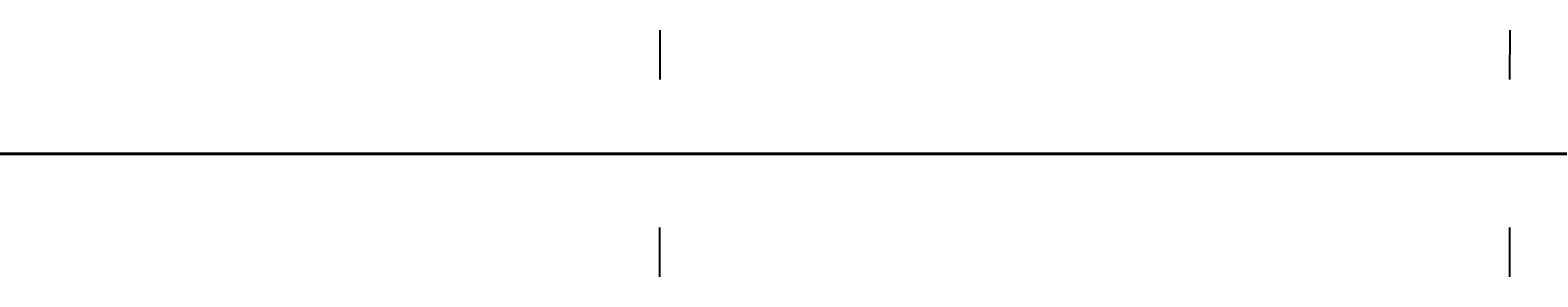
# Model space of a CAD drawing. Header units: millimetres. Extents: x -12354389001 to 271431, y -126469 to 48347.
# Tile 35 of 79: x -12340135701 to -12339112752, y -126043 to 41200. Entities that reach past the tile are written whole.
import ezdxf
from ezdxf.enums import TextEntityAlignment as Align

# ---------------------------------------------------------------- set-up
doc = ezdxf.new("R2010")
doc.units = ezdxf.units.MM
for name, pattern in [('1', [0]), ('4', [5, 3, -2]), ('BGS', [10, 0, 10])]:
    doc.linetypes.add(name, pattern=pattern)
doc.layers.get('0').update_dxf_attribs({"lineweight": 9})
doc.layers.add('00 opisy', color=7, linetype='Continuous', lineweight=25)
doc.layers.add('EBUPP', color=7, linetype='1', lineweight=30)
for name, color, linetype in [('EADOD', 7, 'Continuous'), ('EADTD', 7, 'Continuous'), ('EBUOA', 7, 'Continuous'), ('EBUPO', 5, '4'), ('EDZPD', 3, '1'), ('EDZTD', 3, 'Continuous'), ('EKLTK', 3, 'Continuous'), ('SDROK', 7, 'Continuous'), ('SDRPK', 7, '1'), ('SZNPM', 7, 'Continuous'), ('SZOPO', 7, 'BGS'), ('SZZPZ', 102, 'Continuous'), ('UCCOO', 6, 'Continuous'), ('UCCPOR', 6, '1'), ('UCCTO', 6, 'Continuous'), ('UEEOO', 1, 'Continuous'), ('UEEPA', 1, '1'), ('UEEPON', 1, '1'), ('UEETO', 1, 'Continuous'), ('UGGPOR', 2, '1'), ('UKKOA', 7, 'Continuous'), ('UKKOO', 1, 'Continuous'), ('UKKPA', 1, '1'), ('UKKPB', 1, '1'), ('UKKTO', 1, 'Continuous'), ('UTTPO', 1, '1'), ('UTTTO', 2, 'Continuous'), ('UWWOO', 5, 'Continuous'), ('UWWPO', 5, '4'), ('UWWTO', 5, 'Continuous'), ('WUKOS', 7, 'Continuous'), ('WUKPS', 7, '1'), ('ZAKRES', 2, '1')]:
    doc.layers.add(name, color=color, linetype=linetype)
doc.styles.get("Standard").update_dxf_attribs({"font": 'arial.ttf'})

# ---------------------------------------------------------------- blocks, each defined once
blk = doc.blocks.new('GRO')
blk.add_circle((0, 0), 0.09)
blk = doc.blocks.new('BUJ')
blk.add_circle((0, 0), 0.35)
blk = doc.blocks.new('OSM')
blk.add_line((0, 0.5), (0, 1.1667))
blk.add_circle((0, 0), 0.5)
blk = doc.blocks.new('DLI')
blk.add_circle((0, 0), 0.09)
for centre, start, end in [((0, 0.750093), 30.14144, 149.85856), ((-0.713298, 0.231779), 102.145781, 221.858708), ((0.713298, 0.231779), 318.141292, 77.854219), ((-0.440797, -0.606751), 174.149498, 293.852913), ((0.440797, -0.606751), 246.147087, 5.850502)]:
    blk.add_arc(centre, 0.75, start, end)
blk = doc.blocks.new('TRA')
for p, q in [((-5.5, 2.7539), (-5.5, 1.7539)), ((-4.5, 2.7539), (-4.5, 1.7539)), ((4.5, 2.7539), (4.5, 1.7539)), ((5.5, 2.7539), (5.5, 1.7539)), ((-0.5, -2.2461), (-0.5, -3.2461)), ((0.5, -2.2461), (0.5, -3.2461))]:
    blk.add_line(p, q)
blk = doc.blocks.new('PNN')
for p, q in [((5.2, 0), (4.0686, 1.1314)), ((1.2, 0), (9.2, 0)), ((5.2, 0), (4.0686, -1.1314))]:
    blk.add_line(p, q)
blk = doc.blocks.new('SLS')
blk.add_circle((0, 0), 0.35)
blk = doc.blocks.new('LAT')
for p, q in [((0, 1.2), (0, 2)), ((-2, 0), (-1.2, 0)), ((1.2, 0), (2, 0)), ((0, -1.2), (0, -2))]:
    blk.add_line(p, q)
blk = doc.blocks.new('KRA')
for p, q in [((-0.75, -0.3571), (-0.75, 0.3571)), ((-0.75, 0.3571), (0.75, 0.3571)), ((-0.25, -0.3571), (-0.25, 0.3571)), ((0.25, -0.3571), (0.25, 0.3571)), ((0.75, 0.3571), (0.75, -0.3571)), ((0.75, -0.3571), (-0.75, -0.3571))]:
    blk.add_line(p, q)
blk = doc.blocks.new('WLZ')
blk.add_circle((0, 0), 0.4)
blk = doc.blocks.new('WSP')
blk.add_circle((0, 0), 0.09)
blk = doc.blocks.new('Wrocławska 82')
at = {"layer": 'EBUPO', "linetype": '1'}
for p, q in [((-295307.5, 34139.35), (-295257.02, 34120.79)), ((-295261.17, 34109.52), (-295311.65, 34128.08)), ((-295285.42, 33861.7), (-295271.82, 33857.35)), ((-295285.67, 33861.45), (-295286.28, 33859.4)), ((-295272.56, 33855.01), (-295286.28, 33859.4)), ((-295289.15, 33852.36), (-295289.58, 33850.6))]:
    blk.add_line(p, q, dxfattribs=at)
at = {"layer": 'EBUPP', "linetype": '1'}
for p, q in [((-295268.41, 34087.31), (-295289, 34030.66)), ((-295289, 34030.66), (-295272.81, 34024.77))]:
    blk.add_line(p, q, dxfattribs=at)
at = {"layer": 'EDZPD', "linetype": '1'}
for p, q in [((-295363.48, 34169.37), (-295276.38, 34146.68)), ((-295287.46, 34149.64), (-295276.38, 34146.68)), ((-295320.81, 34148.93), (-295289.12, 34140.05)), ((-295265.87, 34133.44), (-295289.12, 34140.05)), ((-295314.28, 33684.14), (-295293.78, 33674.99)), ((-295293.78, 33674.99), (-295271.31, 33664.66)), ((-295308.41, 33669.86), (-295288.57, 33661.44)), ((-295288.57, 33661.44), (-295273.24, 33656.26))]:
    blk.add_line(p, q, dxfattribs=at)
at = {"layer": 'SDRPK', "linetype": '1'}
for p, q in [((-295307.62, 34169.22), (-295284.69, 34163.99)), ((-295284.69, 34163.99), (-295279.09, 34162.64)), ((-295304.38, 34163.28), (-295283.92, 34157.96)), ((-295279.09, 34162.64), (-295269.44, 34150.11)), ((-295323.18, 34159.92), (-295285.38, 34149.45)), ((-295328.2, 34158.64), (-295289.81, 34148.57)), ((-295283.92, 34157.96), (-295277.1, 34145.14)), ((-295298.21, 34144.67), (-295324.22, 34151.49)), ((-295285.38, 34149.45), (-295283.85, 34146.96)), ((-295289.81, 34148.57), (-295257.88, 34139.95)), ((-295278.25, 34139.6), (-295298.21, 34144.67)), ((-295302.72, 34136.79), (-295301.72, 34139.49)), ((-295301.72, 34139.49), (-295301, 34139.23)), ((-295233.89, 34127.44), (-295278.25, 34139.6)), ((-295301, 34139.23), (-295301.99, 34136.53)), ((-295297.04, 34134.69), (-295296.05, 34137.39)), ((-295296.05, 34137.39), (-295295.33, 34137.13)), ((-295295.33, 34137.13), (-295296.32, 34134.42)), ((-295291.37, 34132.6), (-295290.38, 34135.3)), ((-295290.38, 34135.3), (-295289.65, 34135.04)), ((-295289.65, 34135.04), (-295290.64, 34132.33)), ((-295296.32, 34134.42), (-295297.04, 34134.69)), ((-295285.84, 34130.57), (-295284.84, 34133.28)), ((-295284.84, 34133.28), (-295284.12, 34133.01)), ((-295284.12, 34133.01), (-295285.11, 34130.31)), ((-295290.64, 34132.33), (-295291.37, 34132.6)), ((-295280.11, 34128.5), (-295279.12, 34131.2)), ((-295279.12, 34131.2), (-295278.4, 34130.94)), ((-295278.4, 34130.94), (-295279.39, 34128.23)), ((-295285.11, 34130.31), (-295285.84, 34130.57)), ((-295279.39, 34128.23), (-295280.11, 34128.5)), ((-295301.65, 34122.11), (-295300.66, 34124.82)), ((-295300.66, 34124.82), (-295299.93, 34124.55)), ((-295299.93, 34124.55), (-295300.92, 34121.85)), ((-295296.1, 34120.09), (-295295.11, 34122.79)), ((-295295.11, 34122.79), (-295294.39, 34122.53)), ((-295294.39, 34122.53), (-295295.38, 34119.82)), ((-295300.92, 34121.85), (-295301.65, 34122.11)), ((-295290.55, 34118), (-295289.56, 34120.7)), ((-295289.56, 34120.7), (-295288.84, 34120.44)), ((-295288.84, 34120.44), (-295289.83, 34117.74)), ((-295295.38, 34119.82), (-295296.1, 34120.09)), ((-295284.79, 34115.86), (-295283.8, 34118.56)), ((-295283.8, 34118.56), (-295283.07, 34118.3)), ((-295283.07, 34118.3), (-295284.06, 34115.59)), ((-295289.83, 34117.74), (-295290.55, 34118)), ((-295279.2, 34113.81), (-295278.21, 34116.51)), ((-295278.21, 34116.51), (-295277.49, 34116.25)), ((-295277.49, 34116.25), (-295278.48, 34113.55)), ((-295284.06, 34115.59), (-295284.79, 34115.86)), ((-295278.48, 34113.55), (-295279.2, 34113.81)), ((-295302.21, 34110.14), (-295300.94, 34112.83)), ((-295300.94, 34112.83), (-295294.49, 34109.94)), ((-295294.49, 34109.94), (-295289.41, 34108.35)), ((-295293.59, 34106.59), (-295292.96, 34109.46)), ((-295311.46, 34107.94), (-295299.85, 34102.2)), ((-295285.94, 34104.19), (-295293.59, 34106.59)), ((-295285.94, 34104.19), (-295278.63, 34100.9)), ((-295299.85, 34102.2), (-295296.91, 34100.76)), ((-295278.63, 34100.9), (-295274.29, 34099.25)), ((-295298.03, 34099.44), (-295296.91, 34100.76)), ((-295298.03, 34099.44), (-295319.67, 34040.75)), ((-295286.39, 34095.03), (-295298.03, 34099.44)), ((-295286.39, 34095.03), (-295271.64, 34089.44)), ((-295271.64, 34089.44), (-295292.81, 34032.06)), ((-295292.81, 34032.06), (-295289, 34030.66)), ((-295289.45, 34029.45), (-295289, 34030.66)), ((-295295.62, 34019.33), (-295291.3, 34030.11)), ((-295291.3, 34030.11), (-295289.45, 34029.45)), ((-295299.75, 34008.22), (-295295.62, 34019.33)), ((-295301.27, 34015.9), (-295304.16, 34008.71)), ((-295296.53, 34000.01), (-295296.5, 34000)), ((-295296.5, 34000), (-295285.34, 33996)), ((-295285.34, 33996), (-295280.78, 33994.12)), ((-295293.76, 33993.3), (-295298.21, 33990.83)), ((-295268.66, 33984.09), (-295293.76, 33993.3)), ((-295296.69, 33975), (-295283.47, 33969.78)), ((-295283.47, 33969.78), (-295305.6, 33909.84)), ((-295291.4, 33825.94), (-295290.84, 33827.31)), ((-295290.84, 33827.31), (-295289.45, 33826.74)), ((-295289.47, 33826.75), (-295290.03, 33825.38)), ((-295290.03, 33825.38), (-295291.4, 33825.94)), ((-295286.63, 33823.93), (-295286.09, 33825.32)), ((-295286.09, 33825.32), (-295284.7, 33824.78)), ((-295284.7, 33824.78), (-295285.24, 33823.39)), ((-295285.24, 33823.39), (-295286.63, 33823.93)), ((-295281.98, 33822.1), (-295281.44, 33823.48)), ((-295281.44, 33823.48), (-295280.08, 33822.95)), ((-295280.06, 33822.94), (-295280.6, 33821.56)), ((-295280.6, 33821.56), (-295281.98, 33822.1)), ((-295286.72, 33665.79), (-295303.19, 33673.55)), ((-295307.16, 33670.77), (-295288.46, 33662.81)), ((-295281.52, 33664.6), (-295286.72, 33665.79)), ((-295269.36, 33661.54), (-295281.52, 33664.6)), ((-295288.46, 33662.81), (-295274.63, 33658.51))]:
    blk.add_line(p, q, dxfattribs=at)
at = {"layer": 'SDRPK', "linetype": '4'}
for p, q in [((-295303.3, 34163.93), (-295284.42, 34158.96)), ((-295284.42, 34158.96), (-295278.58, 34157.37)), ((-295278.58, 34157.37), (-295275.03, 34146.38)), ((-295318.87, 34106.83), (-295300.76, 34100.17)), ((-295301.49, 34098.42), (-295299.85, 34102.2)), ((-295296.91, 34100.76), (-295285.75, 34096.68)), ((-295302.61, 34098.83), (-295301.49, 34098.42)), ((-295285.75, 34096.68), (-295286.39, 34095.03)), ((-295289.45, 34029.45), (-295289, 34030.66)), ((-295296.21, 34017.51), (-295291.3, 34030.11)), ((-295291.3, 34030.11), (-295289.45, 34029.45)), ((-295272.28, 34023.67), (-295289.29, 34029.88)), ((-295327.75, 34028.87), (-295296.21, 34017.51)), ((-295298.21, 33990.83), (-295321.11, 33998.9)), ((-295280.98, 33994.16), (-295252.71, 33984.11)), ((-295296.82, 33855.93), (-295291.51, 33870.56)), ((-295307.8, 33825.83), (-295296.82, 33855.93)), ((-295278.51, 33790.1), (-295282.63, 33781.34)), ((-295276.45, 33789.13), (-295278.51, 33790.1)), ((-295280.57, 33780.37), (-295276.45, 33789.13)), ((-295270.75, 33788.37), (-295279.39, 33767.64)), ((-295282.63, 33781.34), (-295280.57, 33780.37)), ((-295279.39, 33767.64), (-295286.75, 33750)), ((-295282.97, 33750), (-295276.63, 33766.19)), ((-295297.41, 33756), (-295296.63, 33758.83)), ((-295296.63, 33758.83), (-295286.89, 33756.15)), ((-295286.89, 33756.15), (-295287.67, 33753.32)), ((-295287.67, 33753.32), (-295297.41, 33756)), ((-295286.75, 33750), (-295289.85, 33742.56)), ((-295286.53, 33740.89), (-295282.97, 33750)), ((-295289.85, 33742.56), (-295306.35, 33720.86)), ((-295304.29, 33718.52), (-295286.53, 33740.89))]:
    blk.add_line(p, q, dxfattribs=at)
at = {"layer": 'SDRPK', "linetype": '1'}
for centre, radius, start, end in [((-295290.2396, 34104.1308), 4.3, 0.78915, 78.87616), ((-295276.9438, 34101.1161), 1.7, 85.14841, 187.30237), ((-295306.2318, 34016.8397), 5.05, 349.27598, 68.24399), ((-295293.0787, 34006.1001), 7, 162.37123, 240.45945), ((-295276.8986, 34003.8332), 10.46, 248.21844, 294.56574), ((-295290.9023, 33983.1654), 10.59, 133.63425, 202.86802), ((-295292.983, 33982.6046), 8.46, 204.84491, 244.01207)]:
    blk.add_arc(centre, radius, start, end, dxfattribs=at)
at = {"layer": 'SZOPO', "linetype": 'BGS'}
for p, q in [((-295293.65, 34140.93), (-295331.66, 34151.68)), ((-295225.27, 34121.86), (-295293.65, 34140.93)), ((-295273.79, 33976.35), (-295300.64, 33986.17)), ((-295325.14, 33838.23), (-295273.79, 33976.35)), ((-295305.05, 33680.39), (-295273.47, 33665.68)), ((-295256.7, 33649.57), (-295309.18, 33669.31)), ((-295308.47, 33669.25), (-295287.74, 33661.01)), ((-295287.74, 33661.01), (-295262.53, 33651.62))]:
    blk.add_line(p, q, dxfattribs=at)
at = {"layer": 'UCCPOR', "linetype": '1'}
for p, q in [((-295295.96, 34012.31), (-295336.04, 34027.61)), ((-295295.44, 34011.15), (-295335.72, 34026.53)), ((-295292.43, 34021.25), (-295295.96, 34012.31)), ((-295277.46, 34015.76), (-295292.43, 34021.25)), ((-295291.92, 34020.1), (-295295.44, 34011.15)), ((-295278.59, 34015.22), (-295291.92, 34020.1)), ((-295280.33, 34006.95), (-295277.46, 34015.76)), ((-295281.45, 34006.39), (-295278.59, 34015.22)), ((-295260.64, 34000), (-295280.33, 34006.95)), ((-295263.34, 34000), (-295281.45, 34006.39))]:
    blk.add_line(p, q, dxfattribs=at)
at = {"layer": 'UEEPON', "linetype": '1'}
for p, q in [((-295306.93, 34165.35), (-295298.54, 34163.29)), ((-295298.54, 34163.29), (-295286.61, 34160.49)), ((-295286.61, 34160.49), (-295284.28, 34159.15)), ((-295284.28, 34159.15), (-295282.59, 34157.39)), ((-295282.59, 34157.39), (-295280.72, 34153.4)), ((-295280.72, 34153.4), (-295279.53, 34150.86)), ((-295279.53, 34150.86), (-295278.8, 34149.31)), ((-295278.8, 34149.31), (-295271.96, 34148.17)), ((-295316.05, 34148.15), (-295289.63, 34140.67)), ((-295307.85, 34142.41), (-295279.06, 34132.35)), ((-295289.63, 34140.67), (-295283.67, 34139.06)), ((-295283.67, 34139.06), (-295280.67, 34138.24)), ((-295280.67, 34138.24), (-295266.97, 34134.54)), ((-295279.06, 34132.35), (-295276.42, 34131.59)), ((-295305.51, 34112.63), (-295297.83, 34109.9)), ((-295308.61, 34111.2), (-295274.96, 34098.69)), ((-295297.83, 34109.9), (-295295.18, 34108.96)), ((-295295.18, 34108.96), (-295288.65, 34106.65)), ((-295288.25, 34106.36), (-295281.58, 34103.9)), ((-295281.58, 34103.9), (-295278.94, 34102.93)), ((-295278.94, 34102.93), (-295271.56, 34100.21)), ((-295302.25, 34099.8), (-295292.09, 34096.14)), ((-295292.09, 34096.14), (-295289.44, 34095.19)), ((-295289.44, 34095.19), (-295268.46, 34087.63)), ((-295277.87, 34061.42), (-295272.09, 34077.5)), ((-295284.49, 34043.26), (-295278.08, 34060.89)), ((-295293.29, 33992.18), (-295306.66, 33997)), ((-295284.37, 33988.86), (-295293.29, 33992.18)), ((-295298.64, 33987.85), (-295293.01, 33989.29)), ((-295293.01, 33989.29), (-295281.71, 33985.16)), ((-295281.74, 33987.88), (-295284.37, 33988.86)), ((-295301.06, 33983.94), (-295298.64, 33987.85)), ((-295262.47, 33980.69), (-295281.74, 33987.88)), ((-295281.71, 33985.16), (-295279.07, 33984.19)), ((-295302.41, 33984.46), (-295301.06, 33983.94)), ((-295279.07, 33984.19), (-295257.06, 33976.15)), ((-295281.81, 33969.95), (-295286.61, 33956.4)), ((-295286.61, 33956.4), (-295287.54, 33953.75)), ((-295287.54, 33953.75), (-295291.42, 33942.82)), ((-295291.57, 33942.35), (-295304.03, 33908.86))]:
    blk.add_line(p, q, dxfattribs=at)
at = {"layer": 'UGGPOR', "linetype": '1'}
for p, q in [((-295307.27, 34154.08), (-295289.12, 34149.26)), ((-295317.08, 34149.54), (-295300.69, 34145.45)), ((-295289.12, 34149.26), (-295269.24, 34144.02)), ((-295300.69, 34145.45), (-295278.91, 34139.76)), ((-295278.91, 34139.76), (-295260.93, 34134.92))]:
    blk.add_line(p, q, dxfattribs=at)
at = {"layer": 'UKKOA'}
for p, q in [((-295304.5344, 34169.4594), (-295298.2156, 34169.4594)), ((-295288.03, 34163.01), (-295285.8205, 34162.0088)), ((-295285.8205, 34162.0088), (-295279.5668, 34162.0088)), ((-295278.8716, 34148.74), (-295272.6831, 34148.74)), ((-295288.98, 34101.94), (-295290.3954, 34099.6772)), ((-295289.14, 34100.4), (-295288.2608, 34097.81)), ((-295296.7142, 34099.6772), (-295290.3954, 34099.6772)), ((-295288.2608, 34097.81), (-295281.942, 34097.81))]:
    blk.add_line(p, q, dxfattribs=at)
at = {"layer": 'UKKPB', "linetype": '1'}
for p, q in [((-295305.41, 34167.44), (-295298.92, 34165.74)), ((-295298.92, 34165.74), (-295295.35, 34164.8)), ((-295288.08, 34163.29), (-295288.99, 34165.16)), ((-295295.35, 34164.8), (-295293.99, 34164.44)), ((-295293.99, 34164.44), (-295288.3, 34162.95)), ((-295287.81, 34162.76), (-295283, 34159.1)), ((-295283, 34159.1), (-295279.72, 34156.57)), ((-295279.72, 34156.57), (-295277.39, 34154.9)), ((-295320.27, 34112.54), (-295289.25, 34102.04)), ((-295288.95, 34101.64), (-295289.07, 34100.71)), ((-295288.85, 34100.47), (-295281.69, 34100.46)), ((-295281.69, 34100.46), (-295279.98, 34100.46)), ((-295279.98, 34100.46), (-295260.36, 34100.44))]:
    blk.add_line(p, q, dxfattribs=at)
at = {"layer": 'UKKTO'}
for p, q in [((-295288.96, 34101.94), (-295290.2882, 34100.0772)), ((-295289.15, 34100.42), (-295288.214, 34096.93)), ((-295299.6795, 34100.0772), (-295290.2882, 34100.0772)), ((-295288.214, 34096.93), (-295278.7683, 34096.93))]:
    blk.add_line(p, q, dxfattribs=at)
at = {"layer": 'UTTPO', "linetype": '1'}
for p, q in [((-295323.41, 34019.24), (-295297.61, 34009.64)), ((-295297.61, 34009.64), (-295296.44, 34010.08)), ((-295296.44, 34010.08), (-295293.51, 34009.25)), ((-295293.51, 34009.25), (-295282.24, 34003.47)), ((-295282.24, 34003.47), (-295266.08, 33998.75))]:
    blk.add_line(p, q, dxfattribs=at)
at = {"layer": 'UWWPO', "linetype": '1'}
for p, q in [((-295297.17, 34107.14), (-295330.49, 34118.57)), ((-295295.34, 34106.51), (-295297.17, 34107.14)), ((-295261.59, 34094.94), (-295295.34, 34106.51)), ((-295309.83, 33980.78), (-295297.52, 33973.52)), ((-295297.52, 33973.52), (-295277.93, 33965.41)), ((-295277.93, 33965.41), (-295268.9, 33962.11))]:
    blk.add_line(p, q, dxfattribs=at)
at = {"layer": 'WUKPS', "linetype": '1'}
for p, q in [((-295305.66, 34142.42), (-295297.83, 34139.8)), ((-295300.75, 34139.35), (-295306.13, 34140.98)), ((-295301.32, 34140.97), (-295301.54, 34140.31)), ((-295299.43, 34140.34), (-295299.85, 34139.08)), ((-295297.83, 34139.8), (-295290.07, 34137.15)), ((-295297.53, 34139.7), (-295297.73, 34139.11)), ((-295293.74, 34137.27), (-295300.75, 34139.35)), ((-295295.64, 34139.05), (-295296.02, 34137.94)), ((-295293.74, 34138.41), (-295293.92, 34137.89)), ((-295291.85, 34137.76), (-295292.19, 34136.78)), ((-295285.91, 34134.79), (-295293.74, 34137.27)), ((-295289.96, 34137.12), (-295290.1, 34136.64)), ((-295290.07, 34137.15), (-295283.57, 34135.18)), ((-295288.04, 34136.54), (-295288.34, 34135.56)), ((-295286.13, 34135.96), (-295286.28, 34135.45)), ((-295284.22, 34135.38), (-295284.53, 34134.36)), ((-295283.57, 34135.18), (-295272.72, 34132.01)), ((-295274.91, 34131.38), (-295285.91, 34134.79)), ((-295282.3, 34134.81), (-295282.45, 34134.28)), ((-295280.38, 34134.25), (-295280.7, 34133.17)), ((-295278.46, 34133.69), (-295278.62, 34133.13)), ((-295299.78, 33905.52), (-295284.17, 33947.48)), ((-295266.51, 33941.52), (-295284.17, 33947.48)), ((-295272.92, 33929.71), (-295280.86, 33932.39)), ((-295272.27, 33931.66), (-295283.6, 33898.09)), ((-295274.2, 33925.92), (-295290.19, 33931.32)), ((-295275.48, 33922.13), (-295283.53, 33924.85)), ((-295276.76, 33918.34), (-295292.98, 33923.81)), ((-295278.04, 33914.55), (-295286.21, 33917.31)), ((-295279.32, 33910.76), (-295295.77, 33916.31)), ((-295279.42, 33903.58), (-295275.65, 33915.18)), ((-295280.6, 33906.97), (-295288.88, 33909.76)), ((-295277.51, 33885.34), (-295268.29, 33909.03)), ((-295281.88, 33903.18), (-295298.56, 33908.81)), ((-295278.35, 33906.86), (-295270.17, 33904.2)), ((-295299.78, 33905.52), (-295291.67, 33870.63)), ((-295297.06, 33850.57), (-295279.42, 33903.58)), ((-295279.59, 33903.06), (-295275.62, 33901.74)), ((-295283.18, 33899.34), (-295291.46, 33902.13)), ((-295284.54, 33895.3), (-295298.5, 33900.01)), ((-295280.86, 33899.26), (-295273.1, 33896.68)), ((-295283.6, 33898.09), (-295291.74, 33873.7)), ((-295282.12, 33895.47), (-295278.34, 33894.21)), ((-295285.83, 33891.5), (-295294.11, 33894.3)), ((-295283.38, 33891.67), (-295276, 33889.22)), ((-295284.65, 33887.88), (-295281.05, 33886.68)), ((-295279.93, 33879.24), (-295277.51, 33885.34)), ((-295285.91, 33884.08), (-295278.93, 33881.76)), ((-295287.17, 33880.29), (-295283.78, 33879.16)), ((-295286.7, 33861.55), (-295279.93, 33879.24)), ((-295288.44, 33876.49), (-295281.83, 33874.29)), ((-295291.74, 33873.7), (-295291.37, 33870.49)), ((-295289.7, 33872.7), (-295286.48, 33871.62)), ((-295290.96, 33868.9), (-295284.69, 33866.81)), ((-295292.22, 33865.11), (-295289.17, 33864.09)), ((-295288.53, 33856.74), (-295286.7, 33861.55)), ((-295293.49, 33861.31), (-295287.54, 33859.33)), ((-295294.75, 33857.51), (-295291.84, 33856.55)), ((-295304.11, 33812.67), (-295288.53, 33856.74)), ((-295296.02, 33853.72), (-295290.27, 33851.81)), ((-295314.43, 33800.77), (-295297.06, 33850.57)), ((-295297.29, 33849.93), (-295294.46, 33848.94)), ((-295298.6, 33846.15), (-295292.97, 33844.18)), ((-295271.81, 33837.18), (-295292.92, 33844.15)), ((-295292.58, 33840.9), (-295291.67, 33843.74)), ((-295299.92, 33842.37), (-295297.11, 33841.39)), ((-295288.78, 33839.68), (-295287.88, 33842.49)), ((-295290.68, 33840.29), (-295290.23, 33841.7)), ((-295272.59, 33834.49), (-295293.97, 33841.35)), ((-295284.97, 33838.46), (-295284.08, 33841.23)), ((-295286.87, 33839.07), (-295286.42, 33840.46)), ((-295281.16, 33837.24), (-295280.28, 33839.98)), ((-295294.69, 33839.28), (-295273.98, 33831.96)), ((-295283.06, 33837.85), (-295282.62, 33839.23)), ((-295293.75, 33838.94), (-295294.78, 33836.02)), ((-295301.24, 33838.6), (-295295.63, 33836.64)), ((-295291.86, 33838.28), (-295292.36, 33836.87)), ((-295279.25, 33836.63), (-295278.82, 33837.99)), ((-295289.98, 33837.61), (-295290.93, 33834.92)), ((-295288.09, 33836.94), (-295288.55, 33835.66)), ((-295295.72, 33836.29), (-295274.6, 33830.26)), ((-295286.21, 33836.28), (-295287.08, 33833.82)), ((-295284.32, 33835.61), (-295284.73, 33834.44)), ((-295302.56, 33834.82), (-295299.76, 33833.85)), ((-295282.44, 33834.94), (-295283.22, 33832.72)), ((-295280.55, 33834.28), (-295280.92, 33833.22)), ((-295278.66, 33833.61), (-295279.37, 33831.62)), ((-295303.87, 33831.04), (-295298.3, 33829.1)), ((-295294.38, 33826.59), (-295293.07, 33828.84)), ((-295293.06, 33828.84), (-295267.86, 33819.75)), ((-295291.94, 33827.64), (-295291.68, 33828.34)), ((-295293.11, 33826.58), (-295292.41, 33827.81)), ((-295292.41, 33827.81), (-295269.09, 33819.35)), ((-295291, 33827.3), (-295290.87, 33827.65)), ((-295290.06, 33826.96), (-295289.8, 33827.67)), ((-295292.84, 33827.05), (-295293.79, 33827.59)), ((-295289.12, 33826.62), (-295288.99, 33826.97)), ((-295288.18, 33826.28), (-295287.92, 33826.99)), ((-295269.4, 33816.11), (-295294.38, 33826.59)), ((-295269.78, 33817.39), (-295293.11, 33826.58)), ((-295292.68, 33826.41), (-295292.77, 33826.18)), ((-295287.24, 33825.93), (-295287.11, 33826.29)), ((-295286.3, 33825.59), (-295286.04, 33826.31)), ((-295291.75, 33826.04), (-295291.94, 33825.56)), ((-295290.82, 33825.68), (-295290.92, 33825.43)), ((-295285.36, 33825.25), (-295285.23, 33825.61)), ((-295284.42, 33824.91), (-295284.16, 33825.63)), ((-295289.89, 33825.31), (-295290.1, 33824.79)), ((-295288.96, 33824.94), (-295289.07, 33824.67)), ((-295283.48, 33824.57), (-295283.35, 33824.93)), ((-295282.54, 33824.23), (-295282.28, 33824.95)), ((-295288.03, 33824.58), (-295288.25, 33824.01)), ((-295287.1, 33824.21), (-295287.22, 33823.92)), ((-295281.6, 33823.89), (-295281.47, 33824.25)), ((-295280.66, 33823.55), (-295280.4, 33824.27)), ((-295286.17, 33823.85), (-295286.41, 33823.24)), ((-295306.51, 33823.49), (-295300.97, 33821.56)), ((-295285.24, 33823.48), (-295285.36, 33823.17)), ((-295279.72, 33823.21), (-295279.59, 33823.57)), ((-295278.78, 33822.86), (-295278.52, 33823.59)), ((-295284.31, 33823.11), (-295284.56, 33822.47)), ((-295283.38, 33822.75), (-295283.51, 33822.41)), ((-295277.84, 33822.52), (-295277.71, 33822.89)), ((-295282.45, 33822.38), (-295282.72, 33821.69)), ((-295281.52, 33822.01), (-295281.66, 33821.66)), ((-295280.59, 33821.65), (-295280.87, 33820.92)), ((-295279.66, 33821.28), (-295279.8, 33820.91)), ((-295278.73, 33820.91), (-295279.03, 33820.14)), ((-295277.79, 33820.55), (-295277.95, 33820.15)), ((-295277.18, 33796.58), (-295278.16, 33794.12)), ((-295275.97, 33794.56), (-295277.68, 33795.32)), ((-295275.98, 33794.53), (-295278.16, 33794.12)), ((-295278.16, 33794.12), (-295277.85, 33791.57)), ((-295277.85, 33791.57), (-295276.29, 33790.56))]:
    blk.add_line(p, q, dxfattribs=at)
at = {"layer": 'ZAKRES', "linetype": '1'}
for p, q in [((-295343.86, 34155.36), (-295300.47, 34143.21)), ((-295300.47, 34143.21), (-295254.32, 34130.17)), ((-295271.53, 33664.76), (-295314.47, 33684.2))]:
    blk.add_line(p, q, dxfattribs=at)
at = {"layer": 'EADOD'}
blk.add_blockref('GRO', (-295289.12, 34140.05), dxfattribs=at)
at = {"layer": 'EBUOA'}
for p in [(-295302.16, 34137.01), (-295296.51, 34134.86), (-295290.85, 34132.87), (-295285.35, 34130.81), (-295279.56, 34128.69), (-295300.39, 34124.37), (-295294.89, 34122.29), (-295289.34, 34120.27), (-295283.54, 34118.11), (-295277.98, 34116.11), (-295285.42, 33861.45), (-295285.97, 33859.57), (-295288.9, 33852.36), (-295289.44, 33850.38), (-295277.46, 33839.65)]:
    blk.add_blockref('BUJ', p, dxfattribs=at)
at = {"layer": 'SZNPM'}
for p in [(-295284.12, 34096.24), (-295295.68, 33999.78)]:
    blk.add_blockref('OSM', p, dxfattribs=at)
at = {"layer": 'SZZPZ'}
for name, p in [('TRA', (-295295.08, 34161.22)), ('TRA', (-295281.29, 34154.85)), ('TRA', (-295278.36, 34152.9)), ('DLI', (-295301.34, 34152.72)), ('DLI', (-295299.61, 34152.38)), ('DLI', (-295294.07, 34151.02)), ('TRA', (-295278.5, 34149.88)), ('DLI', (-295287.03, 34149.14)), ('DLI', (-295300.14, 34142.1)), ('DLI', (-295290.44, 34138.95)), ('DLI', (-295285.03, 34137.29)), ('DLI', (-295284.13, 34137.05)), ('TRA', (-295291.04, 34107.19)), ('TRA', (-295273.26, 34100.73)), ('TRA', (-295294.98, 34099.06)), ('TRA', (-295289.89, 34097.24)), ('TRA', (-295287.96, 34020.32)), ('TRA', (-295276.89, 34016.76)), ('DLI', (-295291.86, 34013.56)), ('DLI', (-295286.68, 34011.9)), ('TRA', (-295288.8, 34007.43)), ('DLI', (-295298.74, 34008.03)), ('DLI', (-295293.67, 34006.39)), ('DLI', (-295288.49, 34004.92)), ('DLI', (-295282.95, 34002.35)), ('DLI', (-295283.08, 33997.22)), ('DLI', (-295294.76, 33987.69)), ('DLI', (-295284.27, 33983.8)), ('DLI', (-295277.55, 33980.98)), ('DLI', (-295295.58, 33979.74)), ('TRA', (-295289.29, 33975.77)), ('DLI', (-295283.94, 33975.35)), ('DLI', (-295280.66, 33974.11)), ('DLI', (-295282.96, 33967.81)), ('TRA', (-295282.77, 33961.4)), ('DLI', (-295285.09, 33956.33)), ('DLI', (-295287.79, 33950.87)), ('DLI', (-295290.66, 33944.24)), ('DLI', (-295292.22, 33939.85)), ('DLI', (-295292.95, 33937.95)), ('TRA', (-295295.99, 33925.13)), ('DLI', (-295284.44, 33922.55)), ('DLI', (-295300.4, 33916.75)), ('DLI', (-295286.43, 33911.71)), ('TRA', (-295300.5, 33885.38)), ('TRA', (-295297.41, 33868.42)), ('TRA', (-295276.09, 33867.09)), ('TRA', (-295304.9, 33847.24)), ('TRA', (-295284.23, 33843.67)), ('TRA', (-295288, 33828.93)), ('TRA', (-295277.95, 33811.11)), ('TRA', (-295293.44, 33809.78)), ('TRA', (-295297.21, 33795.24)), ('TRA', (-295283.47, 33791.17)), ('TRA', (-295275.79, 33781.32)), ('TRA', (-295304.26, 33778.97)), ('TRA', (-295290.51, 33773.89)), ('TRA', (-295297.89, 33750.84)), ('TRA', (-295301.33, 33737.89)), ('TRA', (-295277.42, 33723.33)), ('TRA', (-295288.32, 33707.65)), ('TRA', (-295275.11, 33703.67)), ('TRA', (-295279.44, 33681.02))]:
    blk.add_blockref(name, p, dxfattribs=at)
at = {"layer": 'UEEOO'}
for rotation in [166.139998, 345.27]:
    blk.add_blockref('PNN', (-295291.73, 34150.54), dxfattribs=dict(at, rotation=rotation))
at = {"layer": 'UEEPA'}
for p, rotation in [((-295291.73, 34150.54), 89.99999900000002), ((-295277.93, 34061.15), 89.99999900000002), ((-295284.51, 34043.01), 91.459993), ((-295281.68, 33970.12), 88.809989), ((-295291.44, 33942.57), 88.980006)]:
    blk.add_blockref('LAT', p, dxfattribs=dict(at, rotation=rotation))
for name, p in [('SLS', (-295291.73, 34150.54)), ('LAT', (-295288.41, 34106.49)), ('SLS', (-295288.42, 34106.54)), ('SLS', (-295277.93, 34061.15)), ('SLS', (-295284.51, 34043.01)), ('SLS', (-295281.68, 33970.12)), ('SLS', (-295291.44, 33942.57)), ('SLS', (-295290.83, 33825.62)), ('SLS', (-295286.21, 33823.71)), ('SLS', (-295281.43, 33821.78))]:
    blk.add_blockref(name, p, dxfattribs=at)
at = {"layer": 'UKKPA'}
for p, rotation in [((-295289.01, 34165.43), 347.45), ((-295302.07, 33974.78), 67.310002)]:
    blk.add_blockref('KRA', p, dxfattribs=dict(at, rotation=rotation))
for p in [(-295288, 34163.01), (-295288.96, 34101.94), (-295289.15, 34100.42)]:
    blk.add_blockref('WLZ', p, dxfattribs=at)
at = {"layer": 'WUKOS'}
for p in [(-295288.96, 34165.4), (-295278.91, 34162.72), (-295284.28, 34157.61), (-295301.1, 34153.83), (-295301.79, 34151.37), (-295283.83, 34146.61), (-295287.33, 34136.52), (-295287.78, 34135.08), (-295284.34, 34117.7), (-295300.85, 34112.99), (-295289.26, 34108.19), (-295285.82, 34104.28), (-295299.77, 34102.28), (-295296.84, 34100.86), (-295278.5, 34100.84), (-295297.85, 34099.21), (-295286.4, 34094.88), (-295294.37, 34069.24), (-295281.13, 34063.78), (-295291.51, 34030.09), (-295289.45, 34029.28), (-295296.13, 34017.32), (-295301.09, 34015.85), (-295291.55, 34013.66), (-295286.56, 34012.19), (-295300.19, 34007.38), (-295299.82, 34003.56), (-295283.31, 34002.25), (-295280.27, 33994.15), (-295280.41, 33993.76), (-295293.78, 33993.44), (-295300.26, 33988.72), (-295289.7, 33982.64), (-295295.1, 33979.69), (-295300.84, 33978.94), (-295283.71, 33975.38), (-295283.79, 33969.54), (-295285.02, 33956.58), (-295290.68, 33951.28), (-295283.85, 33947.63), (-295291.47, 33942.49), (-295295.79, 33937.16), (-295294.74, 33921.7), (-295300.61, 33905.93), (-295299.64, 33905.6), (-295291.15, 33870.26), (-295285.51, 33861.47), (-295286.24, 33859.03), (-295288.89, 33852.28), (-295289.45, 33850.35), (-295298.69, 33846.51), (-295292.85, 33844.24), (-295293.87, 33841.08), (-295294.52, 33839.42), (-295295.61, 33835.96), (-295293.04, 33828.96), (-295294.4, 33826.33), (-295284.57, 33824.74), (-295280.49, 33821.53), (-295288.49, 33810.66), (-295277.91, 33791.55), (-295293.45, 33789.66), (-295280.59, 33780.2), (-295279.61, 33767.64), (-295296.57, 33759.06), (-295286.78, 33756.31), (-295287.44, 33753), (-295289.97, 33742.7), (-295286.35, 33740.89), (-295290.08, 33687.51), (-295291.36, 33684.82), (-295292.49, 33681.89), (-295294.21, 33678.29)]:
    blk.add_blockref('WSP', p, dxfattribs=at)
at = {"layer": 'EADTD', "oblique": 15}
for s, rotation, p in [('14', 339.82, (-295286.51, 34122.1)), ('22', 340.02, (-295281.14, 34031.07))]:
    blk.add_text(s, height=2.5, rotation=rotation, dxfattribs=at).set_placement(p, align=Align.TOP_LEFT)
at = {"layer": 'EBUOA', "oblique": 15}
blk.add_text('wiata', height=2.5, rotation=339.82, dxfattribs=at).set_placement((-295284.7, 34124.26))
at = {"layer": 'EDZTD', "oblique": 15}
for p in [(-295312.96, 34033.71), (-295305.19, 33966.5)]:
    blk.add_text('475/119', height=2.5, dxfattribs=at).set_placement(p, align=Align.TOP_LEFT)
at = {"layer": 'EKLTK', "oblique": 15}
for p in [(-295300.93, 33881.97), (-295301.56, 33830.15)]:
    blk.add_text('Lz', height=2.5, dxfattribs=at).set_placement(p, align=Align.TOP_LEFT)
at = {"layer": 'SDROK', "oblique": 15}
for s, rotation, p in [('Park.asf.', 345.42, (-295308.53, 34159.15)), ('płbet.', 339.264, (-295303.58, 34107.68)), ('asf.', 70.16999, (-295297.77, 34062)), ('bet.', 70.16999, (-295281.34, 34056.02)), ('żwir', 64.809, (-295279.77, 33783.82)), ('żwir', 344.619, (-295293.49, 33755.98))]:
    blk.add_text(s, height=1.5, rotation=rotation, dxfattribs=at).set_placement(p)
for s, p in [('asf', (-295290.23, 34113.69)), ('Teren niedostępny', (-295299.91, 33651.9))]:
    blk.add_text(s, height=1.5, dxfattribs=at).set_placement(p)
at = {"layer": 'SZNPM', "oblique": 15}
for s, p in [('%%U5001', (-295283.39, 34096.73)), ('%%U7003', (-295299.42, 33998.73))]:
    blk.add_text(s, height=1.8, dxfattribs=at).set_placement(p)
at = {"layer": 'UCCOO', "oblique": 15}
blk.add_text('c.o.', height=1.8, rotation=339.86, dxfattribs=at).set_placement((-295286.75, 34018.39))
at = {"layer": 'UCCTO', "oblique": 15}
blk.add_text('1-1.1/30', height=1.5, rotation=342.33601, dxfattribs=at).set_placement((-295285.46, 34019.79), align=Align.TOP_LEFT)
at = {"layer": 'UEEOO', "oblique": 15}
for s, rotation, p in [('eNA', 295.15, (-295279.49, 34153.24)), ('eWA', 344.87, (-295283.07, 34140.03)), ('eNA', 340.46, (-295299.44, 34111.7)), ('eNA', 339.76, (-295283.92, 34105.98)), ('eNA', 340.18, (-295292.08, 34096.03)), ('eNA', 339.54, (-295284.36, 33988.72)), ('eNA', 338.79, (-295304.69, 33986.48)), ('eNA', 339.93, (-295281.7, 33985.04)), ('eNA', 70.5, (-295288, 33956.19))]:
    blk.add_text(s, height=1.8, rotation=rotation, dxfattribs=at).set_placement(p, align=Align.TOP_LEFT)
at = {"layer": 'UEETO', "oblique": 15}
for s, rotation, p in [('1-2.1/1', 345.06858, (-295280.23, 34139.19)), ('1-1.3/5', 341.35419, (-295281.47, 34104.92)), ('1-1.1/8', 339.81581, (-295289.51, 34094.92)), ('1-1.3/41', 339.5553, (-295281.08, 33988.55)), ('1-1.3/31', 337.99718, (-295305.4, 33985.3))]:
    blk.add_text(s, height=1.5, rotation=rotation, dxfattribs=at).set_placement(p, align=Align.TOP_LEFT)
at = {"layer": 'UKKOA', "oblique": 15}
for s, p in [('220.01', (-295304.37, 34170.06)), ('219.70', (-295285.66, 34162.61))]:
    blk.add_text(s, height=1.8, dxfattribs=at).set_placement(p)
for s, p in [('217.38', (-295304.62, 34169.57)), ('k', (-295290.15, 34166.57)), ('217.17', (-295285.68, 34162.11)), ('k', (-295289.68, 34103.51)), ('zalany', (-295293.04, 34100.75)), ('k', (-295289.58, 34100.05)), ('218.35', (-295288.1, 34100.21)), ('zalany', (-295288.08, 34098.93))]:
    blk.add_text(s, height=1.8, dxfattribs=at).set_placement(p, align=Align.TOP_LEFT)
for s, p in [('219.36', (-295272.04, 34151.14)), ('218.30', (-295289.75, 34102.08))]:
    blk.add_text(s, height=1.8, dxfattribs=at).set_placement(p, align=Align.TOP_RIGHT)
at = {"layer": 'UKKOO', "oblique": 15}
for s, rotation, p in [('k300', 345.3, (-295298.25, 34166.81)), ('kA', 359.95, (-295283.89, 34101.39))]:
    blk.add_text(s, height=1.8, rotation=rotation, dxfattribs=at).set_placement(p, align=Align.TOP_LEFT)
at = {"layer": 'UKKTO', "oblique": 15}
blk.add_text('921c-4-43', height=1.5, dxfattribs=at).set_placement((-295289.75, 34102.08), align=Align.TOP_RIGHT)
for s, p in [('1-1.3/21', (-295287.73, 34101.4)), ('921c-4-44', (-295288.08, 34098.93))]:
    blk.add_text(s, height=1.5, dxfattribs=at).set_placement(p, align=Align.TOP_LEFT)
blk.add_text('1-1.3/86', height=1.5, rotation=341.22197, dxfattribs=at).set_placement((-295308.12, 33978.08), align=Align.TOP_LEFT)
at = {"layer": 'UTTTO', "oblique": 15}
blk.add_text('1-1.1/33', height=1.5, rotation=344.41908, dxfattribs=at).set_placement((-295280.39, 34004.12), align=Align.TOP_LEFT)
at = {"layer": 'UWWOO', "oblique": 15}
blk.add_text('wA', height=1.8, rotation=341.07, dxfattribs=at).set_placement((-295300.88, 34108.6))
at = {"layer": 'UWWTO', "oblique": 15}
blk.add_text('1-1.1/52', height=1.5, rotation=342.25533, dxfattribs=at).set_placement((-295298.18, 34108.53), align=Align.TOP_LEFT)
at = {"layer": 'WUKOS', "oblique": 15}
for s, p in [('219.59', (-295306.42, 34169.81)), ('219.63', (-295288.47, 34165.82)), ('219.69', (-295278.56, 34162.72)), ('219.60', (-295288.52, 34156.66)), ('219.39', (-295288.02, 34145.73)), ('217.90', (-295308, 34142.73)), ('217.93', (-295288.75, 34116.69)), ('217.92', (-295308.73, 34113.62)), ('217.94', (-295300.58, 34113.15)), ('218.12', (-295302.36, 34108.99)), ('218.01', (-295289.16, 34108.41)), ('218.00', (-295285.58, 34104.48)), ('218.09', (-295299.53, 34102.42)), ('218.08', (-295296.53, 34101)), ('218.06', (-295278.19, 34100.98)), ('217.79', (-295293.88, 34069.61)), ('217.95', (-295307.04, 34037.41)), ('217.91', (-295295.44, 34029.35)), ('217.98', (-295289.72, 34028.17)), ('217.81', (-295306.06, 34019.01)), ('217.79', (-295300.93, 34016.14)), ('217.73', (-295296.19, 34016.21)), ('217.46', (-295291.22, 34014.11)), ('217.49', (-295286.27, 34012.72)), ('216.96', (-295304.2, 34006.26)), ('216.89', (-295303.69, 34002.4)), ('217.37', (-295287.8, 34001.1)), ('216.76', (-295293.62, 33993.63)), ('217.00', (-295306.46, 33991.7)), ('216.61', (-295300.22, 33987.66)), ('217.08', (-295307.65, 33986.58)), ('217.06', (-295289.52, 33982.77)), ('216.84', (-295294.57, 33979.81)), ('216.79', (-295305.02, 33977.86)), ('217.00', (-295283.01, 33975.71)), ('216.68', (-295302.03, 33973.18)), ('216.71', (-295287.85, 33968.67)), ('216.92', (-295284.93, 33957.5)), ('216.19', (-295308.83, 33956.8)), ('216.58', (-295294.78, 33951.49)), ('217.05', (-295283.56, 33948.04)), ('216.76', (-295291.34, 33941.29)), ('216.48', (-295300.06, 33936.19)), ('216.73', (-295298.76, 33921.97)), ('216.30', (-295303.54, 33908.99)), ('216.47', (-295299.22, 33905.81)), ('216.47', (-295304.83, 33904.83)), ('216.62', (-295290.87, 33870.61)), ('211.03', (-295285.14, 33862)), ('210.94', (-295290.42, 33857.97)), ('210.96', (-295288.31, 33852.72)), ('210.94', (-295289.65, 33848.96)), ('211.53', (-295292.85, 33829.25)), ('211.58', (-295298.26, 33825.21)), ('212.18', (-295284.21, 33824.92)), ('212.20', (-295284.42, 33820.39)), ('211.04', (-295302.52, 33815.72)), ('211.18', (-295288.23, 33810.95)), ('211.95', (-295280.86, 33796.75)), ('211.73', (-295281.76, 33791.47)), ('211.55', (-295293.12, 33789.94)), ('211.77', (-295280.8, 33779.04)), ('211.37', (-295301.95, 33763.41)), ('211.42', (-295296.36, 33759.53)), ('211.34', (-295286.62, 33756.78)), ('211.31', (-295287.03, 33753.26)), ('211.52', (-295280.15, 33742.21)), ('211.59', (-295302.26, 33707.34)), ('211.43', (-295302.78, 33703.34)), ('211.16', (-295304.57, 33697.46))]:
    blk.add_text(s, height=1.8, dxfattribs=at).set_placement(p)
for s, rotation, p in [('219.64', 344.58, (-295300.8, 34153.89)), ('219.65', 348.07, (-295301.89, 34150.47)), ('219.59', 345.1, (-295302.54, 34148.36)), ('219.42', 344.19, (-295302.89, 34146.18)), ('219.65', 344.63, (-295303.38, 34144.9)), ('219.69', 343.41, (-295303.77, 34144.22)), ('219.09', 342.79, (-295287.13, 34136.42)), ('217.94', 344.77, (-295288.07, 34134.26)), ('218.01', 341.1, (-295305.84, 34101.59)), ('217.99', 338.95, (-295298.35, 34098.23)), ('217.82', 341.15, (-295286.92, 34093.94)), ('217.87', 69.73999, (-295281.34, 34064.13)), ('217.84', 339.06, (-295308.27, 34023.23)), ('216.86', 338.26, (-295283.95, 33995.59)), ('216.82', 339.91, (-295284.77, 33994.36)), ('216.42', 70.22999, (-295298.71, 33846.71)), ('211.19', 342.86, (-295292.66, 33844.15)), ('212.17', 345.17, (-295294.1, 33840.31)), ('212.17', 342.38, (-295294.4, 33839.26)), ('211.41', 343.42, (-295295.73, 33835.16)), ('211.89', 346.15, (-295278.88, 33830.02)), ('211.35', 66.05, (-295279.52, 33767.86)), ('211.26', 65.57, (-295289.91, 33743.17)), ('211.27', 67.61001, (-295285.33, 33740.63)), ('211.40', 52.06999, (-295306.27, 33721.59)), ('211.35', 50.51, (-295303.33, 33717.78)), ('211.63', 337.17, (-295289.9, 33687.43)), ('213.08', 330.86, (-295291.72, 33684.09)), ('213.33', 334.97, (-295292.31, 33681.86)), ('211.65', 337.65, (-295294.55, 33677.4)), ('211.46', 337.35, (-295277.7, 33665.98)), ('211.00', 342.79, (-295278.47, 33659.99)), ('210.98', 340.31, (-295279.93, 33658.63))]:
    blk.add_text(s, height=1.8, rotation=rotation, dxfattribs=at).set_placement(p)

msp = doc.modelspace()

# ---------------------------------------------------------------- block references
at = {"layer": '00 opisy', "color": 7, "ltscale": 0.5, "xscale": 41788.44072896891, "zscale": 41788.44072896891}
msp.add_blockref('Wrocławska 82', (72579.819, -76527.721), dxfattribs=at)

doc.saveas('drawing.dxf')
